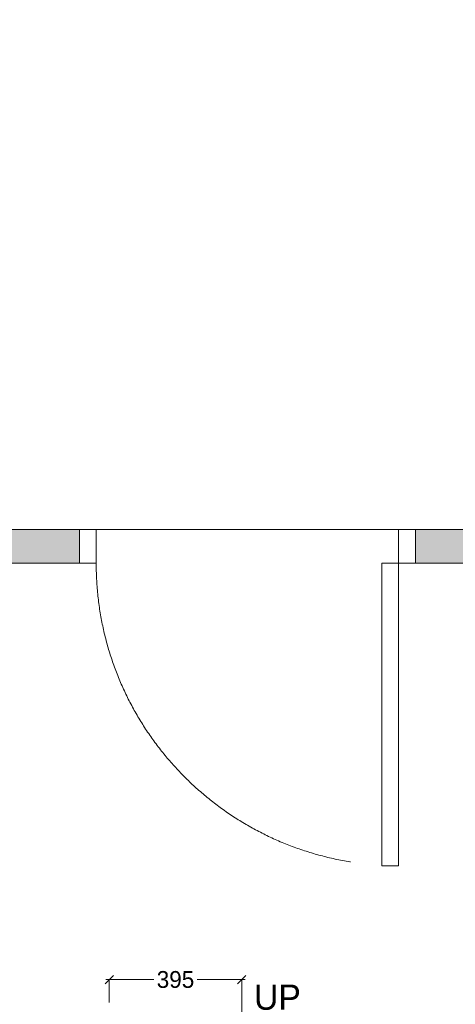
# Model space of a CAD drawing. Header units: metres. Extents: x 362935 to 596424, y 80601 to 172483.
# Tile 21 of 145: x 394115 to 395411, y 91840 to 94770. Entities that reach past the tile are written whole.
import ezdxf

# ---------------------------------------------------------------- set-up
doc = ezdxf.new("R2010")
doc.units = ezdxf.units.M
doc.linetypes.add('DASHED2', pattern=[9.525, 6.35, -3.175])
doc.layers.get('0').update_dxf_attribs({"color": 8, "lineweight": 5})
doc.layers.get('Defpoints').update_dxf_attribs({"color": 8, "lineweight": 5})
for name, color, linetype, lineweight in [('CIVIL TAG', 8, 'Continuous', 5), ('FURNITURE', 8, 'Continuous', 5), ('WALL 100', 8, 'Continuous', 5), ('WALLS', 8, 'Continuous', 5)]:
    doc.layers.add(name, color=color, linetype=linetype, lineweight=lineweight)
doc.styles.add('TXT', font='stylu.ttf', dxfattribs={"height": 50})
doc.dimstyles.new('ARA-50', dxfattribs={"dimtxt": 50, "dimasz": 25, "dimexe": 0, "dimexo": 10, "dimgap": 0, "dimtad": 0, "dimdec": 0, "dimrnd": 5, "dimzin": 0, "dimdsep": 46, "dimtxsty": 'TXT', "dimblk": 'OBLIQUE', "dimcen": 0, "dimdle": 10, "dimclrd": 256, "dimclre": 256, "dimclrt": 256, "dimadec": 4, "dimazin": 0, "dimtfac": 1, "dimtdec": 0, "dimtofl": 0, "dimtmove": 1, "dimatfit": 3, "dimfxl": 0, "dimtolj": 1, "dimtzin": 0, "dimlwd": -1, "dimlwe": -1, "dimarcsym": 0})

# ---------------------------------------------------------------- blocks, each defined once
blk = doc.blocks.new('_Oblique')
at = {"color": 0, "linetype": 'ByBlock', "lineweight": -2}
blk.add_line((-0.5, -0.5), (0.5, 0.5), dxfattribs=at)
blk = doc.blocks.new('*D133')
at = {"transparency": 16777216}
for p, q in [((394371.6, 91913.4), (394514.3, 91913.4)), ((394381.6, 91845), (394381.6, 91913.4)), ((394785.6, 91913.4), (394642.9, 91913.4)), ((394775.6, 91596.6), (394775.6, 91913.4))]:
    blk.add_line(p, q, dxfattribs=at)
at = {"layer": 'Defpoints', "color": 0, "transparency": 16777216}
for p in [(394775.6, 91913.4), (394381.6, 91835), (394775.6, 91586.6)]:
    blk.add_point(p, dxfattribs=at)
at = {"linetype": 'ByBlock', "transparency": 16777216, "xscale": 25, "yscale": 25, "zscale": 25, "rotation": 180}
blk.add_blockref('_Oblique', (394381.6, 91913.4), dxfattribs=at)
at = {"linetype": 'ByBlock', "transparency": 16777216, "xscale": 25, "yscale": 25, "zscale": 25}
blk.add_blockref('_Oblique', (394775.6, 91913.4), dxfattribs=at)
at = {"transparency": 16777216, "insert": (394578.6, 91913.4), "char_height": 50, "attachment_point": 5, "style": 'TXT', "bg_fill": 3, "box_fill_scale": 1.1, "bg_fill_color": 256, "bg_fill_true_color": 13158600, "bg_fill_transparency": 0}
blk.add_mtext('\\A1;395', dxfattribs=at)

msp = doc.modelspace()

# ---------------------------------------------------------------- hatches: boundary and pattern name
at = {"layer": 'WALL 100', "true_color": 0x636466}
h = msp.add_hatch(color=251, dxfattribs=at)
h.dxf.hatch_style = 1
h.paths.add_polyline_path([(396724.6, 88352.3), (396724.6, 87153), (396624.6, 87153), (396624.6, 88352.3)])
h.paths.add_polyline_path([(396572.8, 87153), (395973.8, 87153), (395973.8, 87053), (396572.8, 87053)])
h.paths.add_polyline_path([(392202.8, 96243.5), (392354, 96268.9), (392352.8, 86123.1), (392202.8, 86123.1)])
h.paths.add_polyline_path([(395292.6, 93152.3), (395292.6, 93252.3), (395780.7, 93252.4), (395780.7, 93152.4)])
h.paths.add_polyline_path([(395880.7, 93402.4), (395880.7, 89215.6), (395780.7, 89215.6), (395780.7, 93402.4)])
h.paths.add_polyline_path([(392353.7, 93152.3), (392353.7, 93252.3), (394292.6, 93252.4), (394292.6, 93152.4)])
h.paths.add_polyline_path([(396652.8, 94293.1), (396652.8, 95056.3), (395880.7, 94886.2), (395880.7, 94252.4), (395780.7, 94252.4), (395780.7, 94966.2), (396802.8, 95195.9), (396802.8, 94293.1)])
h.paths.add_polyline_path([(401879.3, 98490.6), (401725.3, 98447.5), (400752.9, 86122.7), (400903.4, 86122.7)])

# ---------------------------------------------------------------- linework, layer by layer
at = {"layer": 'FURNITURE', "lineweight": 0}
msp.add_line((394292.6, 93252.4, 1343980.9), (395292.6, 93252.4, 1343980.9), dxfattribs=at)
at = {"layer": 'FURNITURE', "elevation": 1343980.9}
for points in [[(394292.6, 93152.3), (394342.6, 93152.3), (394342.6, 93252.3), (394292.6, 93252.3)], [(395292.6, 93152.3), (395242.6, 93152.3), (395242.6, 93252.3), (395292.6, 93252.3)], [(395242.6, 92252.3), (395192.6, 92252.3), (395192.6, 93152.3), (395242.6, 93152.3)]]:
    msp.add_lwpolyline(points, close=True, dxfattribs=at)
at = {"layer": 'FURNITURE', "linetype": 'DASHED2', "ltscale": 200}
msp.add_arc((395242.6, 93152.3, 1343980.9), 900, 180, 269.8342, dxfattribs=at)
at = {"layer": 'WALLS', "elevation": 1343980.9}
for points in [[(392353.7, 93152.3), (392353.7, 93252.3), (394292.6, 93252.4), (394292.6, 93152.4)], [(395292.6, 93152.3), (395292.6, 93252.3), (395780.7, 93252.4), (395780.7, 93152.4)]]:
    msp.add_lwpolyline(points, close=True, dxfattribs=at)

# ---------------------------------------------------------------- texts
at = {"layer": 'CIVIL TAG', "insert": (394951.6, 91822.5, 1343980.9), "char_height": 75, "attachment_point": 9, "line_spacing_factor": 1.1, "style": 'TXT'}
msp.add_mtext('UP', dxfattribs=at)

# ---------------------------------------------------------------- next in the draw order: dimensions: what is measured, and where the dimension line sits
dim = msp.add_linear_dim(base=(394775.6, 91913.4), p1=(394381.6, 91835, 1343980.9), p2=(394775.6, 91586.6, 1343980.9), dimstyle='ARA-50')
dim.commit()
dim.dimension.update_dxf_attribs({"geometry": '*D133', "text_midpoint": (394578.6, 91913.4)})

doc.saveas('drawing.dxf')
